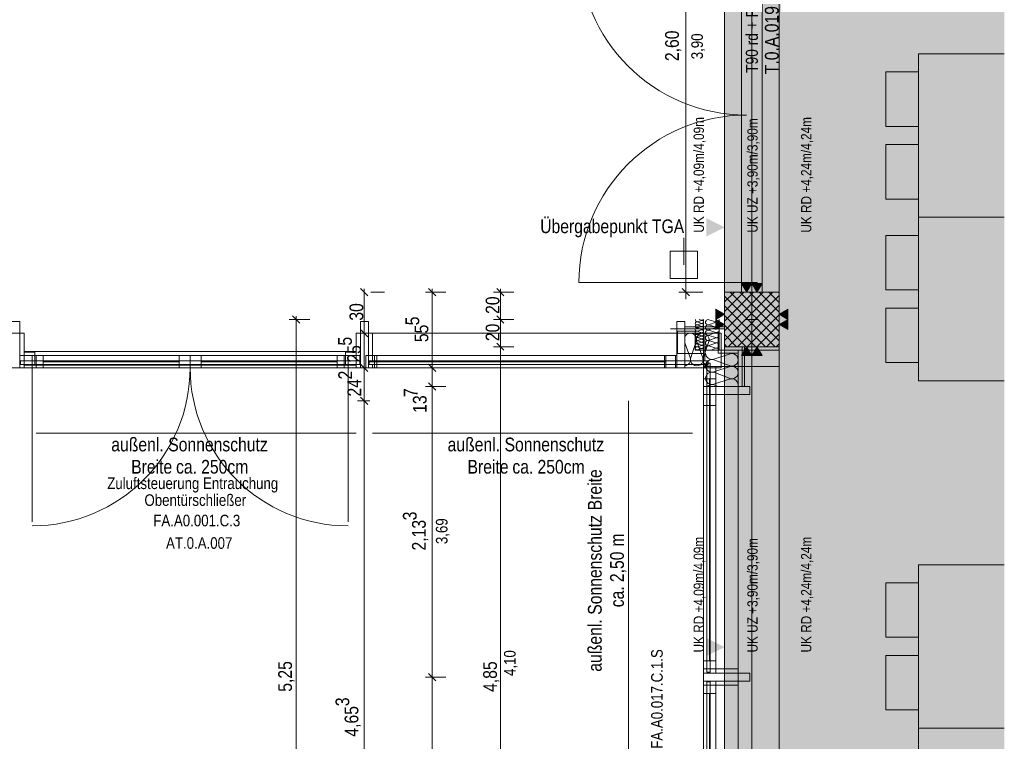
# Model space of a CAD drawing. Extents: x -620 to 300, y 62 to 1162.
# Tile 22 of 256: x -68 to 77, y 263 to 368. Entities that reach past the tile are written whole.
import ezdxf
from ezdxf.lldxf.tags import DXFTag

# ---------------------------------------------------------------- set-up
doc = ezdxf.new("R2010")
doc.units = 0
doc.layers.get('0').update_dxf_attribs({"lineweight": 13})
for name, color, linetype, lineweight, true_color in [('--Bem innen', 9, 'Continuous', 13, 0x808080), ('00_Beschriftung UZ', 3, 'Continuous', 35, 0x00ff00), ('30 -33 Aussenwände- 3 Aussenstützen', 7, 'Continuous', 50, 0x0000dd), ('30 -33 Aussenwände- 7 Fassade_ Elemente', 7, 'Continuous', 9, 0x00aacc), ('30 -34 Innenwände- 2 nichttragend', 7, 'Continuous', 18, 0xff7fe6), ('30 -34 Innenwände- 4 Türen_Fenster', 7, 'Continuous', 15, 0x9955ff), ('30 -35 Decken- 1 Konstruktion-Träger- Stahlbeton', 7, 'Continuous', 13, 0x33aa00), ('60- 61 allgemeine Ausstattung- 1 Möbel', 7, 'Continuous', 9, 0x00cccc), ('70 -72 Beschriftung- 1 Beschriftung allgemein', 7, 'Continuous', 9, 0xff6633), ('70 -72 Beschriftung- 2 Beschriftung Bauteile', 7, 'Continuous', 9, 0x9999ff), ('70 -76 Bemaßung- 2 Allgemein', 9, 'Continuous', 5, 0x808080), ('iwb_Layout BA_Markierung', 7, 'Continuous', 9, 0xbadcdc), ('iwb_Schraffur_F90_feuerbestaendig', 1, 'Continuous', 13, 0xff0000), ('iwb_Schraffur_Unterzug', 7, 'Continuous', 5, 0xffffcc)]:
    doc.layers.add(name, color=color, linetype=linetype, lineweight=lineweight, true_color=true_color)
for name, color, linetype, lineweight in [('30 -33 Aussenwände- 8 Sonnenschutz', 7, 'Continuous', 9), ('70 -71 Achsen- 1 Gebäudeachsen', 7, 'STRICHPUNKT2-A06G94XR8I', 18), ('Keine', 7, 'Continuous', 9)]:
    doc.layers.add(name, color=color, linetype=linetype, lineweight=lineweight)
doc.styles.get("Standard").update_dxf_attribs({"font": 'ARIALN.TTF'})
tags = doc.linetypes.add('fein_strichliert-A06G94XS8I', pattern=[4, 1, -2, 1]).pattern_tags.tags
tags[8:9] = [DXFTag(74, 4), DXFTag(75, 0), DXFTag(340, '0'), DXFTag(46, 0.0), DXFTag(50, 0.0), DXFTag(44, 0.0), DXFTag(45, 0.0)]
tags[6:7] = [DXFTag(74, 4), DXFTag(75, 0), DXFTag(340, '0'), DXFTag(46, 0.0), DXFTag(50, 0.0), DXFTag(44, 0.0), DXFTag(45, 0.0)]
tags[4:5] = [DXFTag(74, 4), DXFTag(75, 0), DXFTag(340, '0'), DXFTag(46, 0.0), DXFTag(50, 0.0), DXFTag(44, 0.0), DXFTag(45, 0.0)]
tags = doc.linetypes.add('STRICHPUNKT2-A06G94XR8I', pattern=[12.7, 6.35, -3.175, 0, -3.175]).pattern_tags.tags
tags[10:11] = [DXFTag(74, 4), DXFTag(75, 0), DXFTag(340, '0'), DXFTag(46, 0.0), DXFTag(50, 0.0), DXFTag(44, 0.0), DXFTag(45, 0.0)]
tags[8:9] = [DXFTag(74, 4), DXFTag(75, 0), DXFTag(340, '0'), DXFTag(46, 0.0), DXFTag(50, 0.0), DXFTag(44, 0.0), DXFTag(45, 0.0)]
tags[6:7] = [DXFTag(74, 4), DXFTag(75, 0), DXFTag(340, '0'), DXFTag(46, 0.0), DXFTag(50, 0.0), DXFTag(44, 0.0), DXFTag(45, 0.0)]
tags[4:5] = [DXFTag(74, 4), DXFTag(75, 0), DXFTag(340, '0'), DXFTag(46, 0.0), DXFTag(50, 0.0), DXFTag(44, 0.0), DXFTag(45, 0.0)]

# ---------------------------------------------------------------- blocks, each defined once
blk = doc.blocks.new('Polygon-A06G94XL8I')
at = {"color": 0, "linetype": 'ByBlock', "lineweight": -2, "ltscale": 0.13}
blk.add_solid([(41.83, 86.61), (41.66, 1083.81), (76.5, 86.52), (76.5, 1083.81)], dxfattribs=at)
blk = doc.blocks.new('Referenz-A06G94XT8I')
at = {"layer": '00_Beschriftung UZ', "color": 0, "linetype": 'Continuous', "lineweight": -2, "ltscale": 0.13}
for points in [[(32.75, 336.64), (35.42, 337.97), (32.75, 339.31)], [(38.09, 336.64), (35.42, 337.97), (38.09, 339.31)], [(40.75, 336.64), (43.42, 337.97), (40.75, 339.31)], [(46.09, 336.64), (43.42, 337.97), (46.09, 339.31)], [(32.75, 275.02), (35.42, 276.35), (32.75, 277.69)], [(38.09, 275.02), (35.42, 276.35), (38.09, 277.69)], [(40.75, 275.02), (43.42, 276.35), (40.75, 277.69)], [(46.09, 275.02), (43.42, 276.35), (46.09, 277.69)]]:
    blk.add_solid(points, dxfattribs=at)
at = {"layer": '30 -33 Aussenwände- 3 Aussenstützen', "color": 0, "lineweight": -2}
for p, q in [((35.42, 328.44), (35.43, 328.45)), ((35.42, 327.03), (36.85, 328.45)), ((35.42, 325.61), (38.26, 328.45)), ((35.42, 324.2), (39.68, 328.45)), ((35.42, 322.78), (41.09, 328.45)), ((35.42, 321.37), (42.5, 328.45)), ((36.26, 328.45), (43.42, 321.29)), ((37.67, 328.45), (43.42, 322.7)), ((39.08, 328.45), (43.42, 324.12)), ((40.5, 328.45), (43.42, 325.53)), ((41.91, 328.45), (43.42, 326.95)), ((43.33, 328.45), (43.42, 328.36)), ((35.42, 327.87), (42.84, 320.45)), ((35.92, 320.45), (43.42, 327.95)), ((35.42, 326.46), (41.43, 320.45)), ((37.33, 320.45), (43.42, 326.54)), ((39.42, 325.45), (39.42, 323.45)), ((35.42, 325.05), (40.01, 320.45)), ((38.42, 324.45), (40.42, 324.45)), ((38.75, 320.45), (43.42, 325.13)), ((35.42, 323.63), (38.6, 320.45)), ((40.16, 320.45), (43.42, 323.71)), ((35.42, 322.22), (37.18, 320.45)), ((41.58, 320.45), (43.42, 322.3)), ((35.42, 320.8), (35.77, 320.45)), ((42.99, 320.45), (43.42, 320.88))]:
    blk.add_line(p, q, dxfattribs=at)
at = {"layer": '30 -33 Aussenwände- 3 Aussenstützen', "color": 0, "linetype": 'Continuous', "lineweight": -2, "ltscale": 0.13}
for p, q in [((43.42, 328.45), (35.42, 328.45)), ((35.42, 328.45), (35.42, 320.45)), ((43.42, 320.45), (43.42, 328.45)), ((35.42, 320.45), (43.42, 320.45))]:
    blk.add_line(p, q, dxfattribs=at)
at = {"layer": '30 -33 Aussenwände- 7 Fassade_ Elemente', "color": 0, "linetype": 'Continuous', "lineweight": -2, "ltscale": 0.13}
for p, q in [((39.42, 325.45), (39.42, 323.45)), ((-69.28, 324.15), (-68.08, 324.15)), ((-68.08, 324.15), (-68.08, 317.35)), ((-18.08, 324.15), (-16.88, 324.15)), ((-18.08, 317.35), (-18.08, 324.15)), ((-16.88, 324.15), (-16.88, 317.35)), ((28.38, 324.15), (29.58, 324.15)), ((28.38, 317.35), (28.38, 324.15)), ((29.58, 324.15), (29.58, 317.35)), ((32.02, 324.31), (31.42, 324.12)), ((31.42, 324.1), (32.02, 323.87)), ((32.02, 324.33), (31.7, 324.45)), ((32.32, 324.45), (32.32, 319.95)), ((34.12, 324.08), (33.12, 324.41)), ((33.12, 323.68), (34.12, 324.05)), ((34.62, 319.95), (34.62, 324.45)), ((38.42, 324.45), (40.42, 324.45)), ((32.32, 323.05), (27.48, 323.05)), ((28.48, 322.75), (28.48, 319.45)), ((31.12, 322.75), (28.48, 322.75)), ((29.58, 323.05), (29.58, 323.35)), ((29.58, 323.35), (35.42, 323.35)), ((35.42, 323.05), (29.58, 323.05)), ((31.12, 319.95), (31.12, 322.75)), ((32.02, 323.85), (31.42, 323.66)), ((31.42, 323.64), (32.02, 323.42)), ((32.02, 323.39), (31.42, 323.2)), ((31.42, 323.18), (32.02, 322.96)), ((32.02, 322.93), (31.42, 322.74)), ((31.42, 322.72), (32.02, 322.5)), ((34.12, 323.32), (33.12, 323.64)), ((33.12, 322.91), (34.12, 323.28)), ((34.12, 322.55), (33.12, 322.87)), ((33.12, 322.14), (34.12, 322.51)), ((35.42, 323.35), (35.42, 323.05)), ((29.58, 322.45), (29.58, 317.35)), ((34.47, 322.45), (29.58, 322.45)), ((30.46, 318.84), (31.26, 321.23)), ((31.35, 321.23), (32.2, 318.82)), ((32.02, 322.47), (31.42, 322.28)), ((31.42, 322.26), (32.02, 322.04)), ((32.02, 322.01), (31.42, 321.82)), ((31.42, 321.8), (32.02, 321.58)), ((32.02, 321.55), (31.42, 321.36)), ((31.42, 321.34), (32.02, 321.12)), ((32.02, 321.09), (31.42, 320.9)), ((32.29, 318.82), (33.09, 321.21)), ((34.12, 321.79), (33.12, 322.11)), ((33.12, 321.38), (34.12, 321.75)), ((34.12, 321.02), (33.12, 321.34)), ((34.47, 319.5), (34.47, 322.45)), ((-67.48, 319.65), (-65.88, 319.65)), ((-67.48, 317.85), (-67.48, 319.65)), ((-65.88, 319.65), (-65.88, 317.85)), ((-20.28, 319.65), (-18.68, 319.65)), ((-20.28, 317.85), (-20.28, 319.65)), ((-18.68, 319.65), (-18.68, 317.85)), ((30.37, 318.84), (29.59, 321.02)), ((32.32, 319.95), (31.12, 319.95)), ((31.42, 320.88), (32.02, 320.66)), ((32.02, 320.63), (31.42, 320.44)), ((31.42, 320.42), (32.02, 320.2)), ((32.02, 320.18), (31.42, 319.98)), ((32.32, 319.95), (37.42, 319.95)), ((32.32, 317.55), (32.32, 319.95)), ((32.32, 319.95), (34.62, 319.95)), ((32.32, 319.45), (32.32, 319.95)), ((33.12, 320.61), (34.12, 320.98)), ((34.12, 320.25), (33.12, 320.57)), ((34.12, 320.22), (33.41, 319.95)), ((37.42, 319.95), (37.42, 317.55)), ((37.42, 319.95), (43.42, 319.95)), ((38.02, 314.61), (38.02, 320.45)), ((38.02, 320.45), (38.32, 320.45)), ((38.32, 320.45), (38.32, 314.61)), ((43.42, 319.95), (43.42, 317.55)), ((-68.08, 317.35), (-68.08, 319.15)), ((-68.08, 319.15), (-66.28, 319.15)), ((-67.48, 317.35), (-67.48, 319.15)), ((-67.48, 319.15), (-18.68, 319.15)), ((-66.28, 319.15), (-64.68, 319.15)), ((-66.28, 319.15), (-66.28, 317.35)), ((-65.68, 319.15), (-65.68, 317.35)), ((-43.08, 319.15), (-65.68, 319.15)), ((-64.68, 319.15), (-64.68, 317.35)), ((-64.68, 318.25), (-44.68, 318.25)), ((-44.68, 317.35), (-44.68, 319.15)), ((-44.68, 319.15), (-43.08, 319.15)), ((-43.08, 319.15), (-41.48, 319.15)), ((-43.08, 317.35), (-43.08, 319.15)), ((-43.08, 319.15), (-20.48, 319.15)), ((-43.08, 317.35), (-43.08, 319.15)), ((-41.48, 319.15), (-41.48, 317.35)), ((-21.48, 318.25), (-41.48, 318.25)), ((-21.48, 319.15), (-19.88, 319.15)), ((-21.48, 317.35), (-21.48, 319.15)), ((-20.48, 319.15), (-20.48, 317.35)), ((-19.88, 319.15), (-19.88, 317.35)), ((-19.88, 319.15), (-18.08, 319.15)), ((-18.68, 319.15), (-18.68, 317.35)), ((-18.08, 319.15), (-18.08, 317.35)), ((-17.28, 317.35), (-17.28, 319.15)), ((-17.28, 319.15), (-15.66, 319.15)), ((-16.88, 318.25), (26.78, 318.25)), ((-15.98, 317.35), (-15.98, 319.15)), ((-15.98, 319.15), (28.21, 319.15)), ((-15.66, 319.15), (-15.66, 317.35)), ((28.38, 319.15), (23.73, 319.15)), ((23.73, 318.25), (26.78, 318.25)), ((26.59, 317.35), (26.59, 319.15)), ((26.59, 319.15), (28.21, 319.15)), ((26.78, 317.35), (26.78, 319.15)), ((26.78, 319.15), (28.38, 319.15)), ((28.21, 319.15), (28.21, 317.35)), ((28.21, 319.15), (28.21, 317.35)), ((28.38, 319.15), (28.38, 317.35)), ((28.38, 317.35), (28.38, 319.15)), ((28.48, 319.45), (32.32, 319.45)), ((33.82, 318.61), (36.22, 319.39)), ((36.22, 317.64), (33.82, 318.52)), ((37.42, 319.5), (34.47, 319.5)), ((37.42, 314.61), (37.42, 319.5)), ((-68.08, 317.35), (-69.28, 317.35)), ((-66.28, 317.35), (-68.08, 317.35)), ((-65.88, 317.85), (-67.48, 317.85)), ((-18.68, 317.35), (-67.48, 317.35)), ((-64.68, 317.35), (-66.28, 317.35)), ((-65.68, 317.35), (-43.08, 317.35)), ((-43.08, 317.35), (-44.68, 317.35)), ((-41.48, 317.35), (-43.08, 317.35)), ((-20.48, 317.35), (-43.08, 317.35)), ((-19.88, 317.35), (-21.48, 317.35)), ((-18.68, 317.85), (-20.28, 317.85)), ((-18.08, 317.35), (-19.88, 317.35)), ((-16.88, 317.35), (-18.08, 317.35)), ((-15.66, 317.35), (-17.28, 317.35)), ((28.21, 317.35), (-15.98, 317.35)), ((23.73, 317.35), (28.38, 317.35)), ((28.21, 317.35), (26.59, 317.35)), ((28.38, 317.35), (26.78, 317.35)), ((29.58, 317.35), (28.38, 317.35)), ((29.58, 317.35), (32.32, 317.35)), ((32.32, 317.55), (34.12, 317.55)), ((32.32, 315.75), (32.32, 317.55)), ((32.32, 317.55), (34.12, 317.55)), ((32.32, 273.15), (32.32, 317.55)), ((37.42, 317.55), (32.32, 317.55)), ((32.32, 317.35), (32.32, 314.61)), ((33.82, 316.78), (36.22, 317.55)), ((34.12, 317.55), (34.12, 273.15)), ((34.12, 317.55), (34.12, 315.75)), ((43.42, 317.55), (37.42, 317.55)), ((34.12, 315.75), (32.32, 315.75)), ((33.22, 274.35), (33.22, 315.75)), ((36.22, 315.8), (33.82, 316.69)), ((33.82, 314.94), (36.22, 315.71)), ((32.32, 313.41), (32.32, 314.61)), ((32.32, 314.61), (37.42, 314.61)), ((32.32, 314.61), (39.12, 314.61)), ((33.82, 314.85), (34.45, 314.61)), ((38.32, 314.61), (38.02, 314.61)), ((39.12, 314.61), (39.12, 313.41)), ((32.32, 308.77), (32.32, 313.41)), ((39.12, 313.41), (32.32, 313.41)), ((32.32, 311.81), (32.32, 313.41)), ((32.32, 313.41), (34.12, 313.41)), ((32.32, 313.41), (34.12, 313.41)), ((34.12, 313.41), (34.12, 308.77)), ((34.12, 313.41), (34.12, 311.81)), ((34.12, 311.81), (32.32, 311.81)), ((33.22, 308.77), (33.22, 311.81)), ((32.32, 272.55), (32.32, 274.35)), ((32.32, 274.35), (34.12, 274.35)), ((34.12, 274.35), (34.12, 272.55)), ((34.12, 273.15), (32.32, 273.15)), ((32.32, 272.55), (39.12, 272.55)), ((34.12, 272.55), (32.32, 272.55)), ((32.32, 271.35), (32.32, 272.55)), ((39.12, 272.55), (39.12, 271.35)), ((32.32, 271.35), (34.12, 271.35)), ((39.12, 271.35), (32.32, 271.35)), ((32.32, 269.55), (32.32, 271.35)), ((32.32, 226.35), (32.32, 270.75)), ((32.32, 270.75), (34.12, 270.75)), ((34.12, 271.35), (34.12, 269.55)), ((34.12, 270.75), (34.12, 226.35)), ((34.12, 269.55), (32.32, 269.55)), ((33.22, 228.15), (33.22, 269.55))]:
    blk.add_line(p, q, dxfattribs=at)
at = {"layer": '30 -33 Aussenwände- 7 Fassade_ Elemente', "color": 0, "linetype": 'fein_strichliert-A06G94XS8I', "lineweight": -2, "ltscale": 0.13}
for p, q in [((-67.48, 319.75), (-18.68, 319.75)), ((-67.48, 317.75), (-18.68, 317.75)), ((-66.28, 294.75), (-66.28, 317.35)), ((-65.88, 317.85), (-43.08, 317.85)), ((-20.28, 317.85), (-43.08, 317.85)), ((-19.88, 294.75), (-19.88, 317.35))]:
    blk.add_line(p, q, dxfattribs=at)
at = {"layer": '30 -33 Aussenwände- 7 Fassade_ Elemente', "color": 0, "linetype": 'Continuous', "lineweight": -2, "ltscale": 0.13}
for centre, major_axis, end_param in [((31.35, 324.34), (-0.198, 0.116), 2.411197), ((31.35, 323.88), (0.071, 0.219), 3.765224), ((31.35, 323.88), (-0.186, 0.135), 1.255075), ((31.35, 323.88), (0.071, 0.219), 1.255075), ((32.09, 324.55), (-0.071, -0.219), 1.434048), ((32.09, 324.09), (0.186, 0.135), 1.254884), ((32.09, 324.09), (-0.071, -0.219), 1.254884), ((32.09, 324.09), (0.186, -0.135), 1.254884), ((33, 324.04), (0.117, 0.364), 3.765224), ((34.24, 324.45), (-0.117, -0.364), 1.896254), ((34.24, 323.68), (-0.117, -0.364), 3.764652), ((30.39, 321.53), (0.391, 0.831), 1.455535), ((31.35, 323.42), (0.071, 0.219), 3.765224), ((31.35, 323.42), (-0.186, 0.135), 1.255075), ((31.35, 322.96), (0.071, 0.219), 3.765224), ((31.35, 322.5), (0.071, 0.219), 3.765224), ((31.35, 323.88), (-0.186, -0.135), 1.255075), ((31.35, 323.42), (0.071, 0.219), 1.255075), ((31.35, 323.42), (-0.186, -0.135), 1.255075), ((32.09, 323.63), (-0.071, -0.219), 3.764652), ((32.09, 323.63), (0.186, 0.135), 1.254884), ((32.09, 323.63), (-0.071, -0.219), 1.254884), ((32.09, 323.17), (-0.071, -0.219), 3.764652), ((32.09, 323.17), (0.186, 0.135), 1.254884), ((32.09, 323.17), (-0.071, -0.219), 1.254884), ((32.09, 322.71), (-0.071, -0.219), 3.764652), ((32.09, 322.25), (-0.071, -0.219), 3.764652), ((32.09, 323.63), (0.186, -0.135), 1.254884), ((32.09, 323.17), (0.186, -0.135), 1.254884), ((33, 323.27), (0.117, 0.364), 3.765224), ((33, 322.51), (0.117, 0.364), 3.765224), ((34.24, 322.92), (-0.117, -0.364), 3.764652), ((34.24, 322.15), (0.31, 0.225), 1.254884), ((34.24, 322.15), (-0.117, -0.364), 3.764652), ((30.39, 321.53), (0.871, -0.293), 1.455535), ((31.35, 322.04), (0.071, 0.219), 3.765224), ((31.35, 321.58), (0.071, 0.219), 3.765224), ((31.35, 321.12), (0.071, 0.219), 3.765224), ((32.22, 321.5), (-0.53, 0.75), 1.255075), ((32.22, 321.5), (0.549, 0.737), 1.255075), ((32.09, 321.8), (-0.071, -0.219), 3.764652), ((32.09, 321.34), (-0.071, -0.219), 3.764652), ((32.09, 320.88), (-0.071, -0.219), 3.764652), ((33, 321.74), (0.117, 0.364), 3.765224), ((33, 321.74), (-0.31, 0.225), 1.255075), ((33, 320.98), (0.117, 0.364), 3.765224), ((33, 320.98), (-0.31, 0.225), 1.255075), ((33, 321.74), (0.117, 0.364), 1.255075), ((33, 321.74), (-0.31, -0.225), 1.255075), ((33, 320.98), (0.117, 0.364), 1.255075), ((32.22, 321.5), (0.871, -0.293), 1.255075), ((34.24, 322.15), (-0.117, -0.364), 1.254884), ((34.24, 321.38), (0.31, 0.225), 1.254884), ((34.24, 321.38), (-0.117, -0.364), 3.764652), ((34.24, 321.38), (-0.117, -0.364), 1.254884), ((34.24, 322.15), (0.31, -0.225), 1.254884), ((34.24, 321.38), (0.31, -0.225), 1.254884), ((31.35, 320.66), (0.071, 0.219), 3.765224), ((31.35, 320.2), (0.071, 0.219), 3.765224), ((32.09, 320.42), (-0.071, -0.219), 3.764652), ((32.09, 319.96), (0.23, -0.003), 1.896254), ((33, 320.21), (0.117, 0.364), 2.619647), ((33, 320.98), (-0.31, -0.225), 1.255075), ((34.24, 320.62), (0.31, 0.225), 1.254884), ((34.24, 320.62), (-0.117, -0.364), 1.254884), ((34.24, 319.85), (0.369, 0.102), 1.613483), ((34.24, 320.62), (0.31, -0.225), 1.254884), ((29.49, 318.57), (0.063, -0.916), 1.801046), ((31.33, 318.55), (-0.871, 0.292), 1.254884), ((31.33, 318.55), (0.53, -0.75), 1.254884), ((33.16, 318.53), (-0.871, 0.292), 1.896254), ((33.54, 317.65), (0.282, 0.874), 3.764652), ((33.54, 317.65), (-0.744, 0.539), 1.254884), ((33.54, 319.49), (-0.918, 0.013), 1.896254), ((33.54, 317.65), (0.282, 0.874), 1.254884), ((36.5, 318.51), (-0.282, -0.874), 3.765224), ((31.33, 318.55), (-0.548, -0.737), 1.254884), ((33.54, 315.81), (0.282, 0.874), 3.764652), ((33.54, 317.65), (-0.744, -0.539), 1.254884), ((33.54, 315.81), (0.282, 0.874), 1.254884), ((36.5, 316.67), (0.744, 0.539), 1.255075), ((36.5, 316.67), (-0.282, -0.874), 3.765224), ((36.5, 316.67), (0.744, -0.539), 1.255075), ((33.54, 315.81), (-0.744, 0.539), 1.254884), ((33.54, 315.81), (-0.744, -0.539), 1.254884), ((36.5, 316.67), (-0.282, -0.874), 1.255075), ((36.5, 314.83), (0.892, -0.221), 2.125743), ((33.54, 313.97), (0.282, 0.874), 1.111109)]:
    blk.add_ellipse(centre, major_axis=major_axis, ratio=1, start_param=0, end_param=end_param, dxfattribs=at)
at = {"layer": '30 -33 Aussenwände- 7 Fassade_ Elemente', "color": 0, "linetype": 'fein_strichliert-A06G94XS8I', "lineweight": -2, "ltscale": 0.13}
for centre, major_axis in [((-66.28, 317.35), (0, -23.2)), ((-19.88, 317.35), (-23.2, 0))]:
    blk.add_ellipse(centre, major_axis=major_axis, ratio=1, start_param=0, end_param=1.570796, dxfattribs=at)
at = {"layer": '30 -33 Aussenwände- 8 Sonnenschutz', "color": 0, "linetype": 'Continuous', "lineweight": -2, "ltscale": 0.13}
for p, q in [((21.32, 312.51), (21.32, 265.51)), ((21.32, 265.51), (21.32, 218.51))]:
    blk.add_line(p, q, dxfattribs=at)
at = {"layer": '30 -34 Innenwände- 2 nichttragend', "color": 0, "linetype": 'Continuous', "lineweight": -2, "ltscale": 0.13}
for p, q in [((38.17, 328.45), (37.92, 328.45)), ((38.17, 328.45), (37.92, 328.45)), ((40.92, 328.45), (37.92, 328.45)), ((38.42, 328.45), (38.17, 328.45)), ((40.92, 328.45), (38.17, 328.45)), ((40.42, 328.45), (38.42, 328.45)), ((40.67, 328.45), (40.42, 328.45)), ((40.92, 328.45), (40.67, 328.45))]:
    blk.add_line(p, q, dxfattribs=at)
at = {"layer": '30 -34 Innenwände- 2 nichttragend', "color": 0, "lineweight": -2}
for p, q in [((-69.88, 322.45), (-67.48, 322.45)), ((-67.48, 322.45), (-67.48, 318.35)), ((-18.68, 322.45), (-16.28, 322.45)), ((-18.68, 318.35), (-18.68, 322.45)), ((-16.28, 322.45), (32.52, 322.45)), ((-16.28, 322.45), (-16.28, 318.35)), ((34.92, 322.45), (32.52, 322.45)), ((32.52, 322.45), (32.52, 318.35)), ((34.92, 317.35), (34.92, 322.45)), ((32.32, 319.95), (32.32, 317.55)), ((32.32, 319.95), (32.32, 223.95)), ((37.42, 319.95), (32.32, 319.95)), ((37.42, 223.95), (37.42, 319.95)), ((37.42, 317.55), (37.42, 319.95)), ((-67.98, 318.35), (-18.18, 318.35)), ((-67.98, 317.85), (-67.98, 318.35)), ((-67.98, 318.35), (-67.48, 318.35)), ((-67.98, 317.85), (-67.98, 318.35)), ((-18.18, 318.35), (-67.98, 318.35)), ((-18.68, 318.35), (-18.18, 318.35)), ((-18.18, 318.35), (-18.18, 317.85)), ((-18.18, 317.85), (-18.18, 318.35)), ((-16.78, 317.85), (-16.78, 318.35)), ((-16.78, 318.35), (-16.78, 317.85)), ((-16.78, 318.35), (33.02, 318.35)), ((-16.78, 318.35), (-16.28, 318.35)), ((33.02, 318.35), (-16.78, 318.35)), ((32.52, 318.35), (33.02, 318.35)), ((33.02, 318.35), (33.02, 317.85)), ((33.02, 318.35), (33.02, 317.85)), ((-69.88, 317.35), (-67.48, 317.35)), ((-18.18, 317.85), (-67.98, 317.85)), ((-67.48, 317.85), (-67.98, 317.85)), ((-67.98, 317.85), (-18.18, 317.85)), ((-67.48, 317.35), (-67.48, 317.85)), ((-18.18, 317.85), (-18.68, 317.85)), ((-18.68, 317.85), (-18.68, 317.35)), ((-18.68, 317.35), (-16.28, 317.35)), ((33.02, 317.85), (-16.78, 317.85)), ((-16.78, 317.85), (33.02, 317.85)), ((-16.28, 317.85), (-16.78, 317.85)), ((-16.28, 317.35), (-16.28, 317.85)), ((-16.28, 317.35), (32.52, 317.35)), ((32.32, 317.55), (32.82, 317.55)), ((33.02, 317.85), (32.52, 317.85)), ((32.52, 317.85), (32.52, 317.35)), ((32.52, 317.35), (34.92, 317.35)), ((32.82, 318.05), (33.32, 318.05)), ((32.82, 272.65), (32.82, 318.05)), ((33.32, 318.05), (32.82, 318.05)), ((32.82, 318.05), (32.82, 272.65)), ((32.82, 317.55), (32.82, 318.05)), ((33.32, 272.65), (33.32, 318.05)), ((33.32, 318.05), (33.32, 272.65)), ((33.32, 318.05), (33.32, 317.55)), ((33.32, 317.55), (37.42, 317.55)), ((32.82, 273.15), (32.32, 273.15)), ((32.32, 273.15), (32.32, 270.75)), ((32.82, 272.65), (32.82, 273.15)), ((32.82, 272.65), (33.32, 272.65)), ((33.32, 272.65), (32.82, 272.65)), ((33.32, 273.15), (33.32, 272.65)), ((37.42, 273.15), (33.32, 273.15)), ((37.42, 270.75), (37.42, 273.15)), ((32.32, 270.75), (32.82, 270.75)), ((32.82, 271.25), (32.82, 225.85)), ((32.82, 225.85), (32.82, 271.25)), ((33.32, 271.25), (32.82, 271.25)), ((32.82, 271.25), (33.32, 271.25)), ((32.82, 270.75), (32.82, 271.25)), ((33.32, 225.85), (33.32, 271.25)), ((33.32, 271.25), (33.32, 225.85)), ((33.32, 271.25), (33.32, 270.75)), ((33.32, 270.75), (37.42, 270.75))]:
    blk.add_line(p, q, dxfattribs=at)
at = {"layer": '30 -34 Innenwände- 4 Türen_Fenster', "color": 0, "linetype": 'fein_strichliert-A06G94XS8I', "lineweight": -2, "ltscale": 0.13}
for p, q in [((37.92, 328.45), (37.92, 380.45)), ((40.92, 328.45), (40.92, 380.45)), ((38.62, 329.85), (14.02, 329.85))]:
    blk.add_line(p, q, dxfattribs=at)
at = {"layer": '30 -34 Innenwände- 4 Türen_Fenster', "color": 0, "linetype": 'Continuous', "lineweight": -2, "ltscale": 0.13}
for p, q in [((38.62, 328.45), (38.62, 329.85)), ((38.62, 329.85), (40.22, 329.85)), ((40.22, 329.85), (40.22, 328.45)), ((40.22, 328.45), (38.62, 328.45))]:
    blk.add_line(p, q, dxfattribs=at)
at = {"layer": '30 -34 Innenwände- 4 Türen_Fenster', "color": 0, "linetype": 'fein_strichliert-A06G94XS8I', "lineweight": -2, "ltscale": 0.13}
for centre, major_axis in [((38.62, 379.05), (-24.6, 0)), ((38.62, 329.85), (0, 24.6))]:
    blk.add_ellipse(centre, major_axis=major_axis, ratio=1, start_param=0, end_param=1.570796, dxfattribs=at)
at = {"layer": '30 -35 Decken- 1 Konstruktion-Träger- Stahlbeton', "color": 0, "linetype": 'fein_strichliert-A06G94XS8I', "lineweight": -2, "ltscale": 0.13}
for p, q in [((35.42, 223.45), (35.42, 605.45)), ((43.42, 223.45), (43.42, 605.45))]:
    blk.add_line(p, q, dxfattribs=at)
at = {"layer": '60- 61 allgemeine Ausstattung- 1 Möbel', "color": 0, "linetype": 'Continuous', "lineweight": -2, "ltscale": 0.13}
for p, q in [((63.92, 363.45), (76.5, 363.45)), ((63.92, 339.45), (63.92, 363.45)), ((59.12, 352.79), (59.12, 360.79)), ((59.12, 360.79), (63.92, 360.79)), ((63.92, 360.79), (63.92, 352.79)), ((63.92, 352.79), (59.12, 352.79)), ((59.12, 342.12), (59.12, 350.12)), ((59.12, 350.12), (63.92, 350.12)), ((63.92, 350.12), (63.92, 342.12)), ((63.92, 342.12), (59.12, 342.12)), ((63.92, 339.45), (76.5, 339.45)), ((63.92, 315.45), (63.92, 339.45)), ((76.5, 339.45), (63.92, 339.45)), ((59.12, 328.79), (59.12, 336.79)), ((59.12, 336.79), (63.92, 336.79)), ((63.92, 336.79), (63.92, 328.79)), ((63.92, 328.79), (59.12, 328.79)), ((59.12, 318.12), (59.12, 326.12)), ((59.12, 326.12), (63.92, 326.12)), ((63.92, 326.12), (63.92, 318.12)), ((63.92, 318.12), (59.12, 318.12)), ((76.5, 315.45), (63.92, 315.45)), ((63.92, 288.45), (76.5, 288.45)), ((63.92, 264.45), (63.92, 288.45)), ((59.12, 277.79), (59.12, 285.79)), ((59.12, 285.79), (63.92, 285.79)), ((63.92, 285.79), (63.92, 277.79)), ((63.92, 277.79), (59.12, 277.79)), ((59.12, 267.12), (59.12, 275.12)), ((59.12, 275.12), (63.92, 275.12)), ((63.92, 275.12), (63.92, 267.12)), ((63.92, 267.12), (59.12, 267.12)), ((63.92, 264.45), (76.5, 264.45)), ((63.92, 240.45), (63.92, 264.45)), ((76.5, 264.45), (63.92, 264.45))]:
    blk.add_line(p, q, dxfattribs=at)
at = {"layer": '70 -71 Achsen- 1 Gebäudeachsen', "color": 0, "linetype": 'STRICHPUNKT2-A06G94XR8I', "lineweight": -2, "ltscale": 0.13}
blk.add_line((39.42, 1084.39), (39.42, 84.95), dxfattribs=at)
at = {"layer": '70 -72 Beschriftung- 1 Beschriftung allgemein', "color": 0, "linetype": 'Continuous', "lineweight": -2, "ltscale": 0.13}
for p, q in [((29.42, 336.45), (29.42, 332.45)), ((-18.68, 307.77), (-65.68, 307.77)), ((30.72, 307.77), (-16.28, 307.77))]:
    blk.add_line(p, q, dxfattribs=at)
at = {"layer": '70 -72 Beschriftung- 1 Beschriftung allgemein', "color": 0, "linetype": 'fein_strichliert-A06G94XS8I', "lineweight": -2, "ltscale": 0.13}
for p, q in [((27.42, 334.45), (31.42, 334.45)), ((27.42, 330.45), (27.42, 334.45)), ((31.42, 334.45), (31.42, 330.45)), ((31.42, 330.45), (27.42, 330.45))]:
    blk.add_line(p, q, dxfattribs=at)
at = {"layer": '70 -72 Beschriftung- 2 Beschriftung Bauteile', "color": 0, "lineweight": -2}
for p, q in [((38.67, 328.45), (37.92, 329.75)), ((37.92, 329.75), (39.42, 329.75)), ((39.42, 329.75), (38.67, 328.45)), ((40.17, 328.45), (39.42, 329.75)), ((39.42, 329.75), (40.92, 329.75)), ((40.92, 329.75), (40.17, 328.45)), ((34.12, 325.95), (35.42, 325.2)), ((34.12, 324.45), (34.12, 325.95)), ((43.42, 325.2), (44.72, 325.95)), ((44.72, 325.95), (44.72, 324.45)), ((35.42, 325.2), (34.12, 324.45)), ((34.12, 324.45), (35.42, 323.7)), ((34.12, 322.95), (34.12, 324.45)), ((44.72, 324.45), (43.42, 325.2)), ((43.42, 323.7), (44.72, 324.45)), ((44.72, 324.45), (44.72, 322.95)), ((35.42, 323.7), (34.12, 322.95)), ((44.72, 322.95), (43.42, 323.7)), ((37.92, 319.15), (38.67, 320.45)), ((38.67, 320.45), (39.42, 319.15)), ((39.42, 319.15), (40.17, 320.45)), ((40.17, 320.45), (40.92, 319.15)), ((39.42, 319.15), (37.92, 319.15)), ((40.92, 319.15), (39.42, 319.15))]:
    blk.add_line(p, q, dxfattribs=at)
for points in [[(38.67, 328.45), (37.92, 329.75), (38.67, 329.75)], [(38.67, 328.45), (38.67, 329.75), (39.42, 329.75)], [(40.17, 328.45), (39.42, 329.75), (40.17, 329.75)], [(40.17, 328.45), (40.17, 329.75), (40.92, 329.75)], [(34.12, 324.45), (34.12, 325.95), (35.42, 325.2)], [(44.72, 324.45), (43.42, 325.2), (44.72, 325.95)], [(34.12, 322.95), (34.12, 324.45), (35.42, 323.7)], [(44.72, 322.95), (43.42, 323.7), (44.72, 324.45)], [(38.67, 319.15), (37.92, 319.15), (38.67, 320.45)], [(38.67, 319.15), (38.67, 320.45), (39.42, 319.15)], [(40.17, 319.15), (39.42, 319.15), (40.17, 320.45)], [(40.17, 319.15), (40.17, 320.45), (40.92, 319.15)]]:
    blk.add_solid(points, dxfattribs=at)
at = {"layer": '70 -76 Bemaßung- 2 Allgemein', "color": 0, "linetype": 'Continuous', "lineweight": -2, "ltscale": 0.13}
for p, q in [((29.72, 329.51), (29.72, 379.39)), ((-18.05, 328.98), (-16.99, 327.92)), ((-17.52, 328.95), (-17.52, 327.39)), ((-14.52, 328.45), (-16.52, 328.45)), ((-5.52, 328.45), (-8.52, 328.45)), ((-8.05, 328.98), (-6.99, 327.92)), ((-7.52, 328.95), (-7.52, 327.39)), ((4.48, 328.45), (1.48, 328.45)), ((1.95, 328.98), (3.01, 327.92)), ((2.48, 328.95), (2.48, 327.39)), ((32.22, 328.45), (28.72, 328.45)), ((30.25, 327.92), (29.19, 328.98)), ((29.72, 327.45), (29.72, 329.51)), ((-17.52, 323.51), (-17.52, 327.39)), ((-7.52, 318.41), (-7.52, 327.39)), ((2.48, 325.51), (2.48, 327.39)), ((2.48, 323.95), (2.48, 325.51)), ((-25.52, 324.45), (-28.52, 324.45)), ((-28.05, 324.98), (-26.99, 323.92)), ((-27.52, 324.95), (-27.52, 323.39)), ((4.48, 324.45), (1.48, 324.45)), ((4.48, 324.45), (1.48, 324.45)), ((3.01, 323.92), (1.95, 324.98)), ((1.95, 324.98), (3.01, 323.92)), ((2.48, 324.95), (2.48, 323.39)), ((-27.52, 220.51), (-27.52, 323.39)), ((-18.05, 322.98), (-16.99, 321.92)), ((-16.99, 321.92), (-18.05, 322.98)), ((-17.52, 321.95), (-17.52, 323.51)), ((-17.52, 322.95), (-17.52, 321.39)), ((2.48, 321.51), (2.48, 323.39)), ((-17.52, 318.41), (-17.52, 321.39)), ((-15.68, 322.45), (-16.52, 322.45)), ((-15.68, 322.45), (-16.52, 322.45)), ((2.48, 319.95), (2.48, 321.51)), ((4.48, 320.45), (1.48, 320.45)), ((4.48, 320.45), (1.48, 320.45)), ((3.01, 319.92), (1.95, 320.98)), ((1.95, 320.98), (3.01, 319.92)), ((2.48, 320.95), (2.48, 319.39)), ((-17.52, 316.85), (-17.52, 318.41)), ((-7.52, 318.41), (-7.52, 319.47)), ((-7.52, 316.85), (-7.52, 318.41)), ((-7.52, 316.85), (-7.52, 318.41)), ((2.48, 224.51), (2.48, 319.39)), ((-16.99, 316.82), (-18.05, 317.88)), ((-18.05, 317.88), (-16.99, 316.82)), ((-17.52, 317.85), (-17.52, 316.29)), ((-15.68, 317.35), (-16.52, 317.35)), ((-15.68, 317.35), (-16.52, 317.35)), ((-5.52, 317.35), (-8.52, 317.35)), ((-5.52, 317.35), (-8.52, 317.35)), ((-6.99, 316.82), (-8.05, 317.88)), ((-6.99, 316.82), (-8.05, 317.88)), ((-7.52, 314.61), (-7.52, 317.35)), ((-17.52, 313.57), (-17.52, 316.29)), ((-5.52, 314.61), (-8.52, 314.61)), ((-5.52, 314.61), (-8.52, 314.61)), ((-8.05, 315.14), (-6.99, 314.08)), ((-8.05, 315.14), (-6.99, 314.08)), ((-7.52, 315.11), (-7.52, 313.55)), ((-7.52, 315.11), (-7.52, 313.55)), ((-16.67, 312.51), (-18.52, 312.51)), ((-16.67, 312.51), (-18.52, 312.51)), ((-18.05, 313.04), (-16.99, 311.98)), ((-16.99, 311.98), (-18.05, 313.04)), ((-17.52, 312.01), (-17.52, 313.57)), ((-17.52, 313.01), (-17.52, 311.45)), ((-7.52, 273.01), (-7.52, 313.55)), ((-7.52, 313.55), (-7.52, 312.49)), ((-17.52, 220.51), (-17.52, 311.45)), ((-5.52, 271.95), (-8.52, 271.95)), ((-5.52, 271.95), (-8.52, 271.95)), ((-6.99, 271.42), (-8.05, 272.48)), ((-8.05, 272.48), (-6.99, 271.42)), ((-7.52, 271.45), (-7.52, 273.01)), ((-7.52, 272.45), (-7.52, 270.89)), ((-7.52, 226.21), (-7.52, 270.89))]:
    blk.add_line(p, q, dxfattribs=at)
at = {"layer": '--Bem innen', "color": 0, "linetype": 'Continuous', "lineweight": -2, "ltscale": 0.13, "char_height": 1.7, "attachment_point": 1, "rotation": 90}
for s, insert in [('{\\fArial Narrow;3,90}', (30.53, 362.64)), ('{\\fArial Narrow;3,69}', (-6.98, 291.47)), ('{\\fArial Narrow;4,10}', (3.02, 272.11))]:
    blk.add_mtext(s, dxfattribs=dict(at, insert=insert))
at = {"layer": '00_Beschriftung UZ', "color": 0, "linetype": 'ByBlock', "lineweight": -2, "ltscale": 0.13, "char_height": 1.5103, "attachment_point": 1, "rotation": 90}
for s, insert in [('{\\fArial Narrow;UK RD +4,09m/4,09m}', (30.87, 337.19)), ('{\\fArial Narrow;UK UZ +3,90m/3,90m}', (38.76, 337.19)), ('{\\fArial Narrow;UK RD +4,24m/4,24m}', (46.65, 337.19)), ('{\\fArial Narrow;UK RD +4,09m/4,09m}', (30.87, 275.57)), ('{\\fArial Narrow;UK UZ +3,90m/3,90m}', (38.76, 275.57)), ('{\\fArial Narrow;UK RD +4,24m/4,24m}', (46.65, 275.57))]:
    blk.add_mtext(s, dxfattribs=dict(at, insert=insert))
at = {"layer": '70 -72 Beschriftung- 1 Beschriftung allgemein', "color": 0, "linetype": 'Continuous', "lineweight": -2, "ltscale": 0.13, "attachment_point": 1}
for s, insert, char_height in [('{\\fArial Narrow;Übergabepunkt TGA}', (8.33, 339.13), 2.0138), ('{\\fArial Narrow;außenl.}', (-54.66, 307.1), 2.0138), ('{\\fArial Narrow;Sonnenschutz}', (-46.3, 307.1), 2.0138), ('{\\fArial Narrow;außenl.}', (-5.26, 307.1), 2.0138), ('{\\fArial Narrow;Sonnenschutz}', (3.1, 307.1), 2.0138), ('{\\fArial Narrow;Breite}', (-51.74, 303.83), 2.0138), ('{\\fArial Narrow;250cm}', (-41.46, 303.83), 2.0138), ('{\\fArial Narrow;Breite}', (-2.34, 303.83), 2.0138), ('{\\fArial Narrow;250cm}', (7.94, 303.83), 2.0138), ('{\\fArial Narrow;ca.}', (-45.15, 303.83), 2.0138), ('{\\fArial Narrow;ca.}', (4.25, 303.83), 2.0138), ('{\\fArial Narrow;Zuluftsteuerung Entrauchung}', (-55.26, 301.25), 1.7), ('{\\fArial Narrow;Obentürschließer}', (-49.79, 298.78), 1.7), ('{\\fArial Narrow;FA.A0.001.C.3}', (-48.49, 295.78), 1.7), ('{\\fArial Narrow;AT.0.A.007}', (-46.62, 292.48), 1.7)]:
    blk.add_mtext(s, dxfattribs=dict(at, insert=insert, char_height=char_height))
at = {"layer": '70 -72 Beschriftung- 1 Beschriftung allgemein', "color": 0, "linetype": 'Continuous', "lineweight": -2, "ltscale": 0.13, "attachment_point": 1, "rotation": 90}
for s, insert, char_height in [('{\\fArial Narrow;Breite}', (15.35, 296.43), 2.0138), ('{\\fArial Narrow;Sonnenschutz}', (15.35, 281.1), 2.0138), ('{\\fArial Narrow;m}', (18.61, 291.11), 2.0138), ('{\\fArial Narrow;2,50}', (18.61, 285.89), 2.0138), ('{\\fArial Narrow;ca.}', (18.61, 282.2), 2.0138), ('{\\fArial Narrow;außenl.}', (15.35, 272.74), 2.0138), ('{\\fArial Narrow;FA.A0.017.C.1.S}', (24.63, 261.43), 1.7)]:
    blk.add_mtext(s, dxfattribs=dict(at, insert=insert, char_height=char_height))
at = {"layer": '70 -76 Bemaßung- 2 Allgemein', "color": 0, "linetype": 'Continuous', "lineweight": -2, "ltscale": 0.13, "char_height": 2.0138, "attachment_point": 1, "rotation": 90}
for s, insert in [('{\\fArial Narrow;2,60}', (26.69, 362.37)), ('{\\fArial Narrow;30}', (-19.67, 324.27)), ('{\\fArial Narrow;20}', (0.33, 325.26)), ('{\\fArial Narrow;5}', (-11.45, 323.59)), ('{\\fArial Narrow;55}', (-10.11, 321.12)), ('{\\fArial Narrow;20}', (0.33, 321.26)), ('{\\fArial Narrow;5}', (-21.35, 320.61)), ('{\\fArial Narrow;25}', (-20.01, 318.11)), ('{\\fArial Narrow;2}', (-21.32, 315.64)), ('{\\fArial Narrow;24}', (-19.97, 313.13)), ('{\\fArial Narrow;7}', (-11.7, 313.06)), ('{\\fArial Narrow;13}', (-10.36, 310.74)), ('{\\fArial Narrow;3}', (-11.83, 294.96)), ('{\\fArial Narrow;2,13}', (-10.49, 290.53)), ('{\\fArial Narrow;5,25}', (-30.14, 269.8)), ('{\\fArial Narrow;4,85}', (-0.04, 269.77)), ('{\\fArial Narrow;3}', (-21.73, 267.68)), ('{\\fArial Narrow;4,65}', (-20.39, 263.21))]:
    blk.add_mtext(s, dxfattribs=dict(at, insert=insert))
at = {"layer": 'Keine', "color": 0, "linetype": 'Continuous', "lineweight": -2, "ltscale": 0.13, "attachment_point": 1, "rotation": 90}
for s, insert, char_height in [('{\\fArial Narrow;T90 rd + FSA}', (38.54, 360.65), 1.7621), ('{\\fArial Narrow;T.0.A.019}', (41.34, 360.45), 2.0138)]:
    blk.add_mtext(s, dxfattribs=dict(at, insert=insert, char_height=char_height))
blk = doc.blocks.new('Referenz-A06G94XV8I')
at = {"layer": 'iwb_Schraffur_F90_feuerbestaendig', "linetype": 'Continuous', "ltscale": 0.13}
blk.add_solid([(40.22, 329.85), (40.22, 319.94), (38.62, 329.85), (38.62, 319.94)], dxfattribs=at)
at = {"layer": 'iwb_Schraffur_Unterzug', "linetype": 'Continuous', "ltscale": 0.13}
blk.add_solid([(35.42, 223.95), (35.42, 605.45), (43.42, 223.95), (43.42, 605.45)], dxfattribs=at)

msp = doc.modelspace()

# ---------------------------------------------------------------- block references
at = {"color": 8, "lineweight": 13, "ltscale": 0.13, "true_color": 0x808080}
msp.add_blockref('Referenz-A06G94XT8I', (0, 0), dxfattribs=at)
at = {"color": 8, "lineweight": 25, "ltscale": 0.25, "true_color": 0x808080}
msp.add_blockref('Referenz-A06G94XV8I', (0, 0), dxfattribs=at)
at = {"layer": 'iwb_Layout BA_Markierung', "ltscale": 0.13}
msp.add_blockref('Polygon-A06G94XL8I', (0, 0), dxfattribs=at)

doc.saveas('drawing.dxf')
